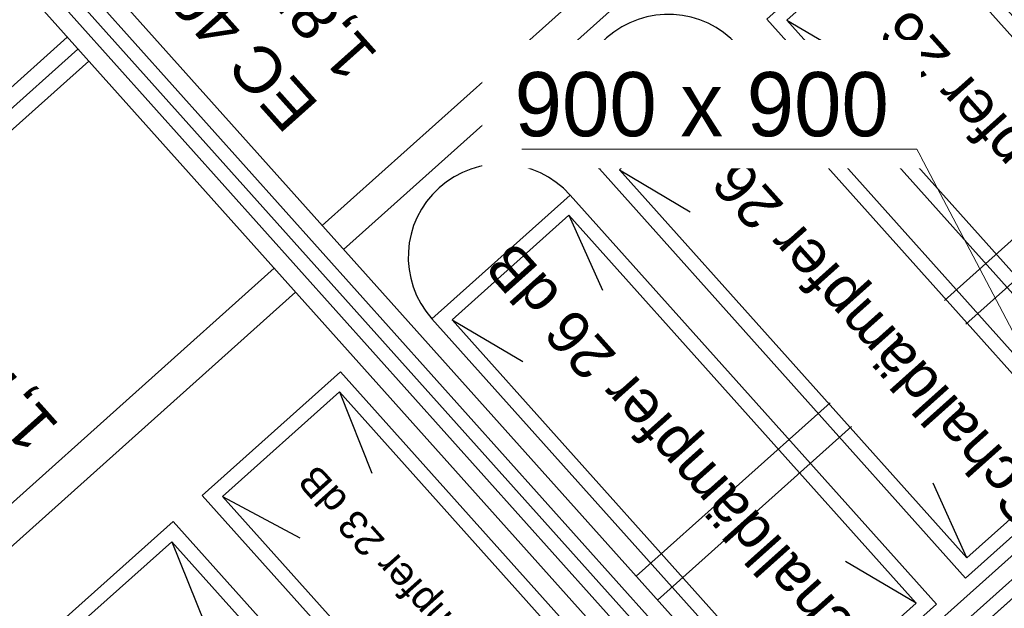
# Model space of a CAD drawing. Header units: millimetres. Extents: x -5775 to 84228, y -103402 to 6925.
# Tile 11 of 42: x 79825 to 81206, y -99730 to -98905. Entities that reach past the tile are written whole.
import ezdxf
from ezdxf import colors
from ezdxf.entities.mleader import LeaderData, LeaderLine
from ezdxf.enums import TextEntityAlignment as Align
from ezdxf.math import Vec2, Vec3

# ---------------------------------------------------------------- set-up
doc = ezdxf.new("R2010")
doc.units = ezdxf.units.MM
doc.header["$LTSCALE"] = 0.4
doc.layers.add('Pi_lü_Beschriftung', color=43, linetype='Continuous', lineweight=18)
doc.layers.add('RLT 2', color=253, linetype='Continuous')
doc.styles.add('Arial', font='arial.ttf', dxfattribs={"width": 0.95, "height": 1.8})

# ---------------------------------------------------------------- blocks, each defined once
blk = doc.blocks.new('RLT2')
at = {"layer": 'RLT 2', "ltscale": 10}
for p, q in [((104893.5, -109836.6), (104189.3, -110466.7)), ((104923.5, -109870.1), (104219.3, -110500.3)), ((103832.1, -110202.6), (103127.9, -110832.7)), ((103847.1, -110219.3), (103142.9, -110849.5)), ((103862.1, -110236.1), (103157.9, -110866.3)), ((105333.6, -110328.4), (105061.6, -110571.8)), ((105363.6, -110361.9), (105091.6, -110605.3)), ((104122.2, -110526.7), (103418, -111156.9)), ((104152.2, -110560.3), (103448, -111190.4)), ((104901.4, -110715.2), (104629.4, -110958.6)), ((104931.4, -110748.7), (104659.4, -110992.1))]:
    blk.add_line(p, q, dxfattribs=at)
for points in [[(105602.3, -110591.2), (104860.8, -111254.7), (104832.6, -111253.1), (102628.7, -108790.2), (102630.2, -108762), (103371.7, -108098.5), (103400, -108100), (105603.9, -110562.9), (105602.3, -110591.2)], [(105553.7, -110574.3), (104849.4, -111204.5), (102678.9, -108778.8), (103383.1, -108148.7), (105553.7, -110574.3)], [(104860.8, -111254.7), (102630.2, -108762)], [(104831, -111281.4), (104089.5, -111944.9), (104061.3, -111943.3), (101857.4, -109480.4), (101859, -109452.2), (102600.4, -108788.7), (102628.7, -108790.2), (104832.6, -111253.1), (104831, -111281.4)], [(104831, -111281.4), (102600.4, -108788.7)], [(104782.4, -111264.5), (104078.1, -111894.7), (101907.6, -109469), (102611.8, -108838.9), (104782.4, -111264.5)], [(105519.8, -110577.8), (105006.4, -110004), (104812.6, -110177.3), (105326.1, -110751.1), (105519.8, -110577.8)], [(105491.6, -110576.2), (105004.8, -110032.2), (104840.8, -110178.9), (105327.6, -110722.9), (105491.6, -110576.2)], [(104840.8, -110178.9), (104940.1, -110237.3)], [(105285.1, -110787.8), (104771.6, -110214), (104577.9, -110387.4), (105091.3, -110961.2), (105285.1, -110787.8)], [(105256.8, -110786.2), (104770.1, -110242.2), (104606.1, -110388.9), (105092.9, -110932.9), (105256.8, -110786.2)], [(104770.1, -110242.2), (104817.1, -110347.3)], [(104606.1, -110388.9), (104705.3, -110447.4)], [(105050.3, -110997.9), (104536.9, -110424.1), (104343.1, -110597.4), (104856.6, -111171.2), (105050.3, -110997.9)], [(105022.1, -110996.3), (104535.3, -110452.3), (104371.4, -110599), (104858.2, -111143), (105022.1, -110996.3)], [(104535.3, -110452.3), (104582.4, -110557.4)], [(105603.9, -110562.9), (104832.6, -111253.1)], [(107172.7, -112346.1), (105659.9, -113699.8), (105631.7, -113698.3), (104088, -111973.1), (104089.5, -111944.9), (105602.3, -110591.2), (105630.5, -110592.8), (107174.3, -112317.9), (107172.7, -112346.1)], [(104371.4, -110599), (104470.6, -110657.4)], [(104661.8, -111171.1), (104215.1, -110671.8), (104021.3, -110845.1), (104468.1, -111344.4), (104661.8, -111171.1)], [(104633.6, -111169.5), (104213.5, -110700), (104049.6, -110846.7), (104469.7, -111316.2), (104633.6, -111169.5)], [(104213.5, -110700), (104259.2, -110814.1)], [(105092.9, -110932.9), (105045.8, -110827.9)], [(104049.6, -110846.7), (104157.9, -110904.8)], [(104427.1, -111381.1), (103980.3, -110881.8), (103786.6, -111055.2), (104233.4, -111554.5), (104427.1, -111381.1)], [(104398.9, -111379.5), (103978.8, -110910.1), (103814.8, -111056.8), (104234.9, -111526.2), (104398.9, -111379.5)], [(103978.8, -110910.1), (104024.5, -111024.1)], [(105022.1, -110996.3), (104922.9, -110937.9)]]:
    blk.add_lwpolyline(points, dxfattribs=at)
for centre in [(104674.7, -110300.7), (104440, -110510.7)]:
    blk.add_arc(centre, 130, 41.8233, 221.8233, dxfattribs=at)
at = {"layer": 'RLT 2', "style": 'Arial'}
for s, p in [('1,85 kW', (104269.7, -110227.1)), ('EC 400', (104186.9, -110297.5)), ('1,74 kW', (103822.9, -110747.6))]:
    blk.add_text(s, height=65, rotation=131.8233, dxfattribs=at).set_placement(p)
at = {"layer": 'RLT 2', "ltscale": 10, "style": 'Arial'}
for s, height, p in [('Schalldämpfer 26 dB', 60, (105164.5, -110375.7)), ('Schalldämpfer 26 dB', 60, (104929.8, -110585.7)), ('Schalldämpfer 26 dB', 60, (104695.1, -110795.8)), ('Schalldämpfer 23 dB', 40, (104339.9, -111006.2))]:
    blk.add_text(s, height=height, rotation=131.8233, dxfattribs=at).set_placement(p, align=Align.MIDDLE_CENTER)
blk.add_attdef('TYP', text='', height=40, rotation=131.8233, dxfattribs=at).set_placement((102394.9, -109301.3), align=Align.MIDDLE_CENTER)

msp = doc.modelspace()

# ---------------------------------------------------------------- block references
at = {"layer": 'RLT 2'}
msp.add_blockref('RLT2', (-23939.9, 11273.1), dxfattribs=at)

# ---------------------------------------------------------------- next in the draw order: leaders
at = {"layer": 'Pi_lü_Beschriftung'}
ml = msp.add_multileader_mtext('Standard', dxfattribs=at)
ml.set_content('900 x 900', color=256, style='Arial')
ml.set_leader_properties(color=256, linetype='ByLayer', lineweight=-1)
ml.build(insert=Vec2(0, 0))
ml.multileader.update_dxf_attribs({"text_left_attachment_type": 6, "text_right_attachment_type": 6, "dogleg_length": 0.5, "arrow_head_size": 75, "scale": 50})
ctx = ml.context
ctx.base_point, ctx.scale, ctx.char_height, ctx.arrow_head_size, ctx.landing_gap_size, ctx.plane_origin = Vec3(80494.2, -99086.5), 50, 90, 75, 25, Vec3(80253.3, -100781.1)
ctx.left_attachment, ctx.right_attachment = 6, 6
notes = []
notes.append((ctx, [(1, (1, 1, 0), (81083.1, -99086.5), (-1, 0), 25, [(0, [(81508.5, -99897.3)], 0, [])])]))
ctx.mtext.insert, ctx.mtext.flow_direction = Vec3(80519.2, -98978.5), 5
ctx.mtext.has_bg_fill, ctx.mtext.bg_color, ctx.mtext.bg_scale_factor, ctx.mtext.bg_transparency, ctx.mtext.use_window_bg_color = 1, -1027028792, 1.5, 0, 1
for ctx, leaders in notes:
    for number, flags, end, landing, length, lines in leaders:
        leader = LeaderData()
        leader.index, (leader.has_last_leader_line, leader.has_dogleg_vector, leader.attachment_direction) = number, flags
        leader.last_leader_point, leader.dogleg_vector, leader.dogleg_length = Vec3(end), Vec3(landing), length
        for number, points, colour, breaks in lines:
            line = LeaderLine()
            line.index, line.vertices, line.color, line.breaks = number, Vec3.list(points), colors.encode_raw_color(colour), breaks
            leader.lines.append(line)
        ctx.leaders.append(leader)

doc.saveas('drawing.dxf')
